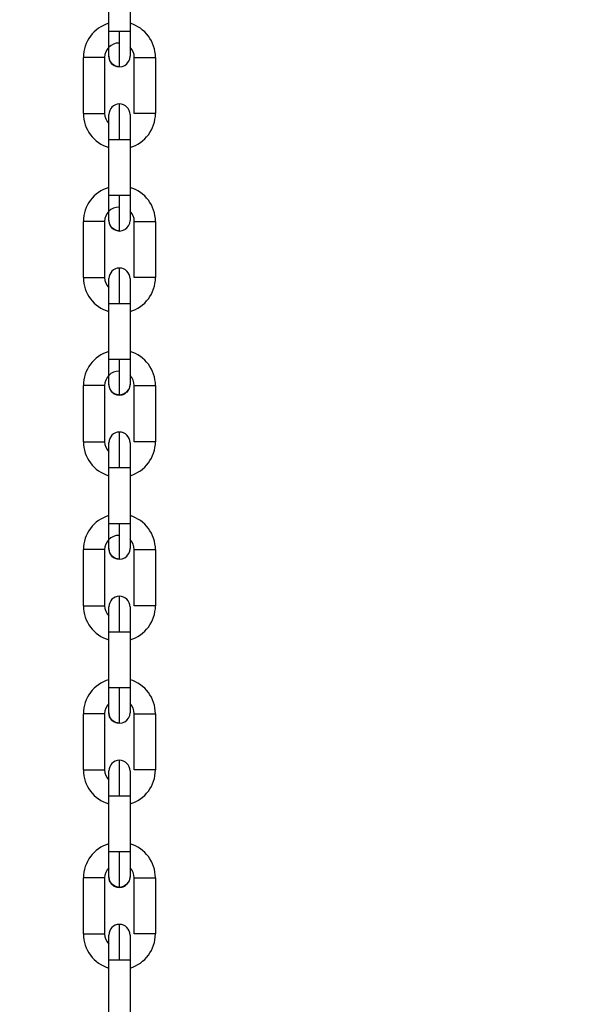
# Model space of a CAD drawing. Header units: inches. Extents: x 170 to 288, y 234 to 248.
# Tile 82 of 192: x 185.929 to 186.066, y 243.261 to 243.505. Entities that reach past the tile are written whole.
import ezdxf

# ---------------------------------------------------------------- set-up
doc = ezdxf.new("R2010")
doc.units = ezdxf.units.IN
doc.header["$LTSCALE"] = 0.25
doc.header["$MEASUREMENT"] = 0
doc.layers.add('ANNOTATIONS', color=1, linetype='Continuous')
doc.layers.add('SLIM E GUIDE MOTOR LH', color=7, linetype='Continuous')
doc.styles.add('ARIAL', font='arial.ttf', dxfattribs={"height": 0.09375})
doc.dimstyles.new('STANDARD$0', dxfattribs={"dimtxt": 0.09375, "dimasz": 0.09375, "dimexe": 0.03125, "dimexo": 0.046875, "dimgap": 0.09, "dimtad": 0, "dimtih": 1, "dimtoh": 1, "dimdec": 4, "dimzin": 0, "dimdsep": 46, "dimtxsty": 'ARIAL', "dimcen": 0.09, "dimadec": 0, "dimazin": 0, "dimtfac": 1, "dimtdec": 4, "dimtofl": 0, "dimtmove": 0, "dimatfit": 1, "dimfxl": 1, "dimtolj": 1, "dimtzin": 0, "dimarcsym": 0})

# ---------------------------------------------------------------- blocks, each defined once
blk = doc.blocks.new('*D11')
at = {"layer": 'ANNOTATIONS', "color": 0, "lineweight": -2, "transparency": 16777216}
for p, q in [((185.6191465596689, 244.1437778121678), (187.0176164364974, 244.1437778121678)), ((186.9863664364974, 244.0500278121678), (186.9863664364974, 242.3590412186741)), ((186.9863664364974, 240.2331944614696), (186.9863664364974, 241.9241810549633)), ((185.7089299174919, 240.1394444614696), (187.0176164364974, 240.1394444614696))]:
    blk.add_line(p, q, dxfattribs=at)
at = {"layer": 'ANNOTATIONS', "color": 0, "transparency": 16777216}
for points in [[(186.9707414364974, 244.0500278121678), (187.0019914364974, 244.0500278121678), (186.9863664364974, 244.1437778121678)], [(186.9707414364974, 240.2331944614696), (187.0019914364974, 240.2331944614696), (186.9863664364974, 240.1394444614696)]]:
    blk.add_solid(points, dxfattribs=at)
at = {"layer": 'defpoints', "color": 0, "transparency": 16777216}
for p in [(185.5722715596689, 244.1437778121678), (186.9863664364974, 244.1437778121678), (185.6620549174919, 240.1394444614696)]:
    blk.add_point(p, dxfattribs=at)
at = {"layer": 'ANNOTATIONS', "color": 0, "transparency": 16777216, "insert": (186.9863664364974, 242.1416111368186), "char_height": 0.09375, "attachment_point": 5, "style": 'ARIAL'}
blk.add_mtext('\\A1;OPENING \\PHEIGHT', dxfattribs=at)

msp = doc.modelspace()

# ---------------------------------------------------------------- linework, layer by layer
at = {"layer": 'SLIM E GUIDE MOTOR LH'}
for p, q in [((185.951588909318, 243.5018864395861), (185.9515892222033, 243.5157972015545)), ((185.9568384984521, 243.5157971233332), (185.9568382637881, 243.5018863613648)), ((185.945289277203, 243.4815557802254), (185.9452895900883, 243.4954665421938)), ((185.9505389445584, 243.4954664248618), (185.9505386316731, 243.4815556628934)), ((185.9578876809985, 243.4815555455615), (185.9578879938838, 243.4954663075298)), ((185.9631373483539, 243.4954661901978), (185.9631370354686, 243.4815554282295)), ((185.9515880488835, 243.4612250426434), (185.9515883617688, 243.4751358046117)), ((185.9515883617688, 243.4751358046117), (185.9542129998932, 243.4751358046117)), ((185.9568377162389, 243.4751356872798), (185.9568374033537, 243.4612249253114)), ((185.9542127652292, 243.4612250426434), (185.9515880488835, 243.4612250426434)), ((185.9452884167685, 243.4408943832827), (185.9452887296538, 243.454805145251)), ((185.9505380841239, 243.4548050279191), (185.9505377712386, 243.4408942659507)), ((185.9578868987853, 243.4408941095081), (185.9578871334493, 243.4548048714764)), ((185.9631364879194, 243.4548047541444), (185.9631362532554, 243.4408939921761)), ((185.9515872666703, 243.4205636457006), (185.9515875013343, 243.434474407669)), ((185.9568368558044, 243.434474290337), (185.9568366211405, 243.4205635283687)), ((185.9452876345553, 243.4002329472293), (185.9452878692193, 243.4141437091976)), ((185.9505372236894, 243.4141436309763), (185.9505369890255, 243.400232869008)), ((185.9578860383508, 243.4002327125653), (185.9578863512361, 243.4141434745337)), ((185.9631357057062, 243.4141433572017), (185.963135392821, 243.4002325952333)), ((185.9515864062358, 243.3799022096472), (185.9515867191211, 243.3938129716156)), ((185.9568360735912, 243.3938128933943), (185.956835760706, 243.3799021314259)), ((185.9452867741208, 243.3595715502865), (185.9452870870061, 243.3734823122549)), ((185.9505364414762, 243.3734821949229), (185.950536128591, 243.3595714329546)), ((185.9578851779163, 243.3595712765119), (185.9578854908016, 243.3734820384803)), ((185.9631348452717, 243.373481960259), (185.9631345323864, 243.3595711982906)), ((185.9515856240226, 243.3392408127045), (185.9515858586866, 243.3531515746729)), ((185.9515858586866, 243.3531515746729), (185.9542105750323, 243.3531515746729)), ((185.9568352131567, 243.3531514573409), (185.9568349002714, 243.3392406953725)), ((185.954210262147, 243.3392408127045), (185.9515856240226, 243.3392408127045)), ((185.9452859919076, 243.3189101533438), (185.9452862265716, 243.3328209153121)), ((185.9505355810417, 243.3328207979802), (185.9505352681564, 243.3189100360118)), ((185.9578843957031, 243.3189098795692), (185.9578846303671, 243.3328206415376)), ((185.9631339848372, 243.3328205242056), (185.9631337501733, 243.3189097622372)), ((185.9515851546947, 243.3163925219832), (185.9515851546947, 243.3186580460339)), ((185.9515847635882, 243.2985794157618), (185.9515850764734, 243.3124901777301)), ((185.9568343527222, 243.3124900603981), (185.9568341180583, 243.2985792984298)), ((185.9452851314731, 243.2782487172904), (185.9452854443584, 243.2921594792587)), ((185.9505347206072, 243.2921594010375), (185.9505344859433, 243.2782486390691)), ((185.9578835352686, 243.2782484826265), (185.9578838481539, 243.2921592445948)), ((185.963133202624, 243.2921591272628), (185.9631328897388, 243.2782483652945)), ((185.9515839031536, 243.2579179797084), (185.9515842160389, 243.2718287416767)), ((185.956833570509, 243.2718286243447), (185.9568332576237, 243.2579178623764))]:
    msp.add_line(p, q, dxfattribs=at)
at = {"layer": 'SLIM E GUIDE MOTOR LH', "flags": 128}
for points in [[(185.9515887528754, 243.495718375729), (185.9515887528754, 243.4961879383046), (185.9515888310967, 243.4967579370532), (185.9515888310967, 243.4995260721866), (185.951588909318, 243.500683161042), (185.951588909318, 243.5018864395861)], [(185.9542135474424, 243.5018864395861), (185.9532091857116, 243.5018864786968), (185.9517886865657, 243.5018864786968), (185.951588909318, 243.5018864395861)], [(185.9542133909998, 243.4930936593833), (185.9542133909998, 243.4945755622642), (185.9542134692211, 243.4956690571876), (185.9542134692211, 243.4970014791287), (185.9542135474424, 243.4985216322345), (185.9542135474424, 243.5018864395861)], [(185.9568382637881, 243.5018863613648), (185.9566384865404, 243.5018863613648), (185.9560695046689, 243.5018864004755), (185.9552179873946, 243.5018864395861), (185.9542135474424, 243.5018864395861)], [(185.9568382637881, 243.5018863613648), (185.9568382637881, 243.5006830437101), (185.9568381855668, 243.4995259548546), (185.9568381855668, 243.4975248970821), (185.9568381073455, 243.4967578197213), (185.9568381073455, 243.4957182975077)], [(185.9505389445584, 243.4954664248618), (185.9503390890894, 243.4954664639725), (185.9497701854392, 243.4954665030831), (185.9489186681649, 243.4954665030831), (185.9479142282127, 243.4954665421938), (185.9452895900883, 243.4954665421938)], [(185.9542133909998, 243.4930936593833), (185.9532089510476, 243.4932934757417), (185.9523575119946, 243.4938624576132), (185.9517885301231, 243.4947139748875), (185.9515887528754, 243.495718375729)], [(185.9578879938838, 243.4954663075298), (185.9595082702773, 243.4954663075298), (185.9605126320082, 243.4954662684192), (185.9615170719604, 243.4954662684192), (185.9623685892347, 243.4954662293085), (185.9629375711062, 243.4954661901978), (185.9631373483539, 243.4954661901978)], [(185.9542129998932, 243.4751358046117), (185.9542130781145, 243.4768511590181), (185.9542130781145, 243.4785005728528), (185.9542131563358, 243.4800207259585), (185.9542131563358, 243.4824465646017), (185.9542132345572, 243.483259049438), (185.9542132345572, 243.48392831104)], [(185.945289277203, 243.4815557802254), (185.9479139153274, 243.4815557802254), (185.9489183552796, 243.4815557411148), (185.9497698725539, 243.4815557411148), (185.9503388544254, 243.4815557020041), (185.9505386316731, 243.4815556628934)], [(185.9515883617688, 243.4751358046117), (185.9515883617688, 243.4763391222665), (185.9515884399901, 243.4774961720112), (185.9515884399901, 243.4808341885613), (185.9515885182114, 243.4811851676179)], [(185.9515884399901, 243.4808341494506), (185.9515885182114, 243.4811851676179), (185.9515885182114, 243.4813036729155)], [(185.9568377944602, 243.4813035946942), (185.9568377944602, 243.4785624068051), (185.9568377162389, 243.4774960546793), (185.9568377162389, 243.4751356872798)], [(185.9631370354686, 243.4815554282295), (185.9629372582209, 243.4815554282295), (185.9623682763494, 243.4815554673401), (185.9615167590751, 243.4815555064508), (185.9605123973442, 243.4815555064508), (185.959507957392, 243.4815555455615), (185.9578876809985, 243.4815555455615)], [(185.9542129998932, 243.4751358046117), (185.9552174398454, 243.4751357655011), (185.9560689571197, 243.4751357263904), (185.9566379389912, 243.4751357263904), (185.9568377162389, 243.4751356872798)], [(185.9515879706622, 243.4550569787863), (185.9515879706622, 243.4577982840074), (185.9515880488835, 243.4588646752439), (185.9515880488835, 243.4612250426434)], [(185.9542125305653, 243.4524322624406), (185.9542126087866, 243.4526012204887), (185.9542126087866, 243.4550076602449), (185.9542126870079, 243.456340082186), (185.9542126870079, 243.4595096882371), (185.9542127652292, 243.4612250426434)], [(185.9568374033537, 243.4612249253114), (185.9566376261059, 243.4612249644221), (185.9560686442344, 243.4612249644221), (185.9552172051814, 243.4612250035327), (185.9542127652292, 243.4612250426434)], [(185.9568374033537, 243.4612249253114), (185.9568374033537, 243.4588645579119), (185.9568373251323, 243.4577981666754), (185.9568373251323, 243.4550568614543)], [(185.9505380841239, 243.4548050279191), (185.9503383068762, 243.4548050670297), (185.9497693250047, 243.4548050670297), (185.9489178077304, 243.4548051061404), (185.9479133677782, 243.4548051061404), (185.9469090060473, 243.454805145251), (185.9452887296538, 243.454805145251)], [(185.9542125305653, 243.4524322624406), (185.9532081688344, 243.4526320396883), (185.9523566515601, 243.4532010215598), (185.9517877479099, 243.4540525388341), (185.9515879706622, 243.4550569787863)], [(185.9578871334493, 243.4548048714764), (185.958086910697, 243.4548048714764), (185.9586558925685, 243.4548049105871), (185.9595074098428, 243.4548048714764), (185.960511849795, 243.4548048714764), (185.9615162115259, 243.4548048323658), (185.9623677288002, 243.4548048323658), (185.9629367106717, 243.4548047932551), (185.9631364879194, 243.4548047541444)], [(185.95421221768, 243.4344743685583), (185.95421221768, 243.4361897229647), (185.9542122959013, 243.43783917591), (185.9542122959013, 243.4406916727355), (185.9542123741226, 243.4417851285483), (185.9542123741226, 243.4432669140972)], [(185.9452884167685, 243.4408943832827), (185.946908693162, 243.4408943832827), (185.9479131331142, 243.440894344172), (185.9489175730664, 243.440894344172), (185.9497690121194, 243.4408943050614), (185.9503379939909, 243.4408943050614), (185.9505377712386, 243.4408942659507)], [(185.9515875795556, 243.4383767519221), (185.9515876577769, 243.4388356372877), (185.9515876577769, 243.4406422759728)], [(185.9568370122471, 243.4406421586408), (185.9568370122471, 243.4396026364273), (185.9568369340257, 243.4388355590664), (185.9568369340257, 243.4356774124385)], [(185.9631362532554, 243.4408939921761), (185.9629363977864, 243.4408940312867), (185.9623674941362, 243.4408940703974), (185.9615159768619, 243.4408940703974), (185.9605115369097, 243.4408941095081), (185.9595070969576, 243.4408941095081), (185.9586556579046, 243.4408941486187), (185.958086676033, 243.4408941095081), (185.9578868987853, 243.4408941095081)], [(185.9515875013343, 243.434474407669), (185.9515875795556, 243.4356776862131), (185.9515875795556, 243.4379010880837), (185.9515876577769, 243.4388357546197)], [(185.9515875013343, 243.434474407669), (185.9532077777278, 243.434474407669), (185.95421221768, 243.4344743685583)], [(185.95421221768, 243.4344743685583), (185.9552166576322, 243.4344743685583), (185.9560680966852, 243.4344743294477), (185.9566370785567, 243.434474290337), (185.9568368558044, 243.434474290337)], [(185.9568369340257, 243.4356776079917), (185.9568368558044, 243.434474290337)], [(185.9515871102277, 243.4143955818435), (185.9515871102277, 243.4154351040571), (185.951587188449, 243.416202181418), (185.951587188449, 243.4193603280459), (185.9515872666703, 243.4205636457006)], [(185.9542119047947, 243.42056360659), (185.9532074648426, 243.4205636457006), (185.9515872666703, 243.4205636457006)], [(185.9542117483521, 243.4117708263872), (185.9542117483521, 243.4132527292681), (185.9542118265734, 243.4143462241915), (185.9542118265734, 243.4171987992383), (185.9542119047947, 243.4188482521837), (185.9542119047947, 243.42056360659)], [(185.9568366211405, 243.4205635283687), (185.9566367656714, 243.4205635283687), (185.9560678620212, 243.4205635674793), (185.9552163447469, 243.42056360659), (185.9542119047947, 243.42056360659)], [(185.9568366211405, 243.4205635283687), (185.9568365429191, 243.4193602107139), (185.9568365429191, 243.4171367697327), (185.9568364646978, 243.416202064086), (185.9568364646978, 243.4143954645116)], [(185.9505372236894, 243.4141436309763), (185.9503374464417, 243.4141436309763), (185.9497684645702, 243.414143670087), (185.9489170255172, 243.414143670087), (185.947912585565, 243.4141437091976), (185.9469081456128, 243.4141437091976), (185.9460566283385, 243.4141437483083), (185.9454877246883, 243.4141437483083), (185.9452878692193, 243.4141437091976)], [(185.9542117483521, 243.4117708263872), (185.9532073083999, 243.4119706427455), (185.9523558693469, 243.412539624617), (185.9517868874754, 243.4133911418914), (185.9515871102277, 243.4143955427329)], [(185.9568364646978, 243.4143954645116), (185.9566366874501, 243.4133910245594), (185.9560677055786, 243.4125395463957), (185.9552161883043, 243.4119706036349), (185.9542117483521, 243.4117708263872)], [(185.9578863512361, 243.4141434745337), (185.9595065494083, 243.4141434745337), (185.9605109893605, 243.414143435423), (185.9615154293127, 243.414143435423), (185.962366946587, 243.4141433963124), (185.9629358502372, 243.4141433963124), (185.9631357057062, 243.4141433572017)], [(185.9542113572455, 243.3938129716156), (185.9542114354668, 243.3955283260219), (185.9542114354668, 243.3986978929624), (185.9542115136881, 243.4000302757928), (185.9542115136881, 243.4026054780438)], [(185.9452876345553, 243.4002329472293), (185.945487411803, 243.4002329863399), (185.9469078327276, 243.4002329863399), (185.9489167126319, 243.4002329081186), (185.9497682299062, 243.4002329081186), (185.9503371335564, 243.400232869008), (185.9505369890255, 243.400232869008)], [(185.963135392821, 243.4002325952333), (185.9629356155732, 243.400232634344), (185.9623666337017, 243.400232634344), (185.9615151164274, 243.4002326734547), (185.9605106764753, 243.4002326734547), (185.9595063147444, 243.4002327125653), (185.9578860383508, 243.4002327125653)], [(185.9515867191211, 243.3938129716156), (185.9515867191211, 243.3961733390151), (185.9515867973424, 243.397239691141), (185.9515867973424, 243.3999808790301)], [(185.9568361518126, 243.3999807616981), (185.9568361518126, 243.397239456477), (185.9568360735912, 243.3961730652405)], [(185.9568361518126, 243.397239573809), (185.9568360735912, 243.3961732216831), (185.9568360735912, 243.3938128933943)], [(185.9515867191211, 243.3938129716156), (185.9517864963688, 243.3938130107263), (185.9523554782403, 243.3938130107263), (185.9532069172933, 243.3938129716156), (185.9542113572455, 243.3938129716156)], [(185.9542113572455, 243.3938129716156), (185.9552157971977, 243.3938129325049), (185.956067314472, 243.3938129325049), (185.9566362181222, 243.3938128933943), (185.9568360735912, 243.3938128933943)], [(185.9515863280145, 243.3737341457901), (185.9515863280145, 243.3775418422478), (185.9515864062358, 243.3786988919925), (185.9515864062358, 243.3799022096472)], [(185.9542111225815, 243.3799022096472), (185.9532066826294, 243.3799022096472), (185.952355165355, 243.3799022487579), (185.9517861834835, 243.3799022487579), (185.9515864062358, 243.3799022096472)], [(185.9542108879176, 243.3711094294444), (185.9542108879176, 243.3717787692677), (185.9542109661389, 243.3725913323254), (185.9542109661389, 243.3750172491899), (185.9542110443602, 243.3765374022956), (185.9542110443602, 243.378186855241), (185.9542111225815, 243.3799022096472)], [(185.956835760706, 243.3799021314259), (185.9566359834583, 243.3799021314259), (185.9560670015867, 243.3799021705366), (185.9552154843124, 243.3799021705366), (185.9542111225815, 243.3799022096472)], [(185.956835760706, 243.3799021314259), (185.956835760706, 243.3786988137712), (185.9568356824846, 243.3775417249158), (185.9568356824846, 243.3747735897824), (185.9568356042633, 243.3742035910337), (185.9568356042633, 243.3737340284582)], [(185.9505364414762, 243.3734821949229), (185.9503365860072, 243.3734822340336), (185.949767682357, 243.3734822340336), (185.9489161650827, 243.3734822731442), (185.9479117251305, 243.3734823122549), (185.9452870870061, 243.3734823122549)], [(185.9542108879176, 243.3711094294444), (185.9532065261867, 243.3713092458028), (185.9523550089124, 243.3718782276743), (185.9517860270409, 243.3727297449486), (185.9515863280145, 243.3737341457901)], [(185.9578854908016, 243.3734820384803), (185.9580852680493, 243.3734820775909), (185.9595057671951, 243.3734820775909), (185.9605102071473, 243.3734820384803), (185.9615145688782, 243.3734819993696), (185.9623660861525, 243.3734819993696), (185.962935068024, 243.373481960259), (185.9631348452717, 243.373481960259)], [(185.9542105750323, 243.3531515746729), (185.9542105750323, 243.3565163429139), (185.9542106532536, 243.358036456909), (185.9542106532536, 243.3604623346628), (185.9542107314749, 243.3612748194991), (185.9542107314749, 243.3619440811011)], [(185.9452867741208, 243.3595715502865), (185.9479114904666, 243.3595715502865), (185.9489158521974, 243.3595715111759), (185.9497673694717, 243.3595714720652), (185.9503363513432, 243.3595714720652), (185.950536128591, 243.3595714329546)], [(185.9515858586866, 243.3531515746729), (185.9515858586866, 243.3543548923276), (185.9515859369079, 243.3555119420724), (185.9515859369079, 243.3582799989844), (185.9515860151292, 243.3588499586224)], [(185.9515859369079, 243.3582799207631), (185.9515860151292, 243.3588499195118), (185.9515860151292, 243.3593194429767)], [(185.9568353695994, 243.3593193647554), (185.9568353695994, 243.359200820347), (185.956835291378, 243.3588498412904), (185.956835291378, 243.3555118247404), (185.9568352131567, 243.3543547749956), (185.9568352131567, 243.3531514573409)], [(185.9631345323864, 243.3595711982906), (185.9629347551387, 243.3595711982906), (185.9623657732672, 243.3595712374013), (185.9615143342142, 243.3595712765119), (185.9605098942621, 243.3595712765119), (185.9595054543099, 243.3595713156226), (185.9580850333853, 243.3595713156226), (185.9578851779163, 243.3595712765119)], [(185.9542105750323, 243.3531515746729), (185.9552149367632, 243.3531515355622), (185.9560664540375, 243.3531514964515), (185.956635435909, 243.3531514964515), (185.9568352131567, 243.3531514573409)], [(185.95158546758, 243.3330727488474), (185.95158546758, 243.3348793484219), (185.9515855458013, 243.3358140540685), (185.9515855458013, 243.3380374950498), (185.9515856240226, 243.3392408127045)], [(185.9542101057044, 243.3304480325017), (185.9542101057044, 243.333023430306), (185.9542101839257, 243.3343558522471), (185.9542101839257, 243.3375254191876), (185.954210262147, 243.3392408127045)], [(185.9568349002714, 243.3392406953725), (185.9566351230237, 243.3392407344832), (185.9560661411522, 243.3392407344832), (185.9552147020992, 243.3392407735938), (185.954210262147, 243.3392408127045)], [(185.9568349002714, 243.3392406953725), (185.9568349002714, 243.336880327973), (185.9568348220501, 243.3358139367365), (185.9568348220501, 243.3330726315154)], [(185.9505355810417, 243.3328207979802), (185.950335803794, 243.3328207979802), (185.9497668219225, 243.3328208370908), (185.9489153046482, 243.3328208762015), (185.9479109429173, 243.3328208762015), (185.9469065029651, 243.3328209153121), (185.9452862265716, 243.3328209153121)], [(185.9542101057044, 243.330447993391), (185.9532056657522, 243.3306478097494), (185.9523541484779, 243.3312167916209), (185.9517852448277, 243.3320683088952), (185.95158546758, 243.3330727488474)], [(185.9578846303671, 243.3328206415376), (185.9605093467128, 243.3328206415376), (185.961513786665, 243.3328206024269), (185.962365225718, 243.3328205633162), (185.9629342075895, 243.3328205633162), (185.9631339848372, 243.3328205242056)], [(185.9542097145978, 243.3124901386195), (185.9542097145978, 243.3142054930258), (185.9542097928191, 243.3158549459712), (185.9542097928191, 243.3173750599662), (185.9542098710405, 243.3187074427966), (185.9542098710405, 243.3212826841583)], [(185.9452859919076, 243.3189101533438), (185.9469061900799, 243.3189101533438), (185.9479106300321, 243.3189101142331), (185.9489150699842, 243.3189101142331), (185.9497665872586, 243.3189100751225), (185.9503354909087, 243.3189100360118), (185.9505352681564, 243.3189100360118)], [(185.9568345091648, 243.318657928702), (185.9568345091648, 243.3168514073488), (185.9568344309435, 243.3159167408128), (185.9568344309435, 243.3136933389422), (185.9568343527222, 243.3124900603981)], [(185.9631337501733, 243.3189097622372), (185.9629339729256, 243.3189098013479), (185.962364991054, 243.3189098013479), (185.9615134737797, 243.3189098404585), (185.9605090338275, 243.3189098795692), (185.9578843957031, 243.3189098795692)], [(185.9515850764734, 243.3124901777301), (185.9515850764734, 243.3159168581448), (185.9515851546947, 243.3168515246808)], [(185.9515850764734, 243.3124901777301), (185.9532052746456, 243.3124901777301), (185.9542097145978, 243.3124901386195)], [(185.9542097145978, 243.3124901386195), (185.95521415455, 243.3124901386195), (185.9560656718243, 243.3124900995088), (185.9566345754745, 243.3124900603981), (185.9568343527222, 243.3124900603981)], [(185.9515846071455, 243.292411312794), (185.9515846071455, 243.2928808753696), (185.9515846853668, 243.2934508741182), (185.9515846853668, 243.2962190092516), (185.9515847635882, 243.297376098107), (185.9515847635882, 243.2985794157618)], [(185.9542094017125, 243.2985793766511), (185.9532050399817, 243.2985794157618), (185.9515847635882, 243.2985794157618)], [(185.9542092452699, 243.2897865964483), (185.9542092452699, 243.2912684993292), (185.9542093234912, 243.2923619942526), (185.9542093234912, 243.2952145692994), (185.9542094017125, 243.2968640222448), (185.9542094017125, 243.2985793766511)], [(185.9568341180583, 243.2985792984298), (185.9566343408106, 243.2985792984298), (185.956065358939, 243.2985793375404), (185.9552138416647, 243.2985793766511), (185.9542094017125, 243.2985793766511)], [(185.9568341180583, 243.2985792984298), (185.9568340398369, 243.2973759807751), (185.9568340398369, 243.2942178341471), (185.9568339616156, 243.2934507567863), (185.9568339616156, 243.2924112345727)], [(185.9505347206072, 243.2921594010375), (185.9503349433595, 243.2921594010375), (185.9497660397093, 243.2921594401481), (185.948914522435, 243.2921594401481), (185.9479100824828, 243.2921594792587), (185.9469056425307, 243.2921594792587), (185.9460541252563, 243.2921595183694), (185.9454852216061, 243.2921595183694), (185.9452854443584, 243.2921594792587)], [(185.9542092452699, 243.2897865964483), (185.9532048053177, 243.2899864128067), (185.9523533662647, 243.2905553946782), (185.9517843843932, 243.2914069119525), (185.9515846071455, 243.292411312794)], [(185.9568339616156, 243.2924112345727), (185.9566341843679, 243.2914067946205), (185.9560652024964, 243.2905553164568), (185.9552136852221, 243.289986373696), (185.9542092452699, 243.2897865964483)], [(185.9578838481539, 243.2921592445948), (185.9595041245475, 243.2921592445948), (185.9605084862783, 243.2921592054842), (185.9615129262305, 243.2921592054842), (185.9623644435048, 243.2921591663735), (185.9629334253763, 243.2921591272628), (185.963133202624, 243.2921591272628)], [(185.9542088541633, 243.2718287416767), (185.9542089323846, 243.273544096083), (185.9542089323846, 243.2751935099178), (185.954209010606, 243.2767136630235), (185.954209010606, 243.279951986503), (185.9542090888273, 243.2804523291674), (185.9542090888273, 243.2806212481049)], [(185.9452851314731, 243.2782487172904), (185.9454849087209, 243.2782487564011), (185.9460538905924, 243.2782487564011), (185.9469054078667, 243.2782487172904), (185.9479097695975, 243.2782487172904), (185.9489142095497, 243.2782486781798), (185.949765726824, 243.2782486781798), (185.9503347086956, 243.2782486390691), (185.9505344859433, 243.2782486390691)], [(185.9631328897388, 243.2782483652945), (185.962933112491, 243.2782483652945), (185.9623641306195, 243.2782484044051), (185.9615126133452, 243.2782484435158), (185.9605082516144, 243.2782484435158), (185.9595038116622, 243.2782484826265), (185.9578835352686, 243.2782484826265)], [(185.9515842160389, 243.2718287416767), (185.9515842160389, 243.2730320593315), (185.9515842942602, 243.2741891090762), (185.9515842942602, 243.2778781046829)], [(185.9515842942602, 243.2778781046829), (185.9515843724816, 243.2779966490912)], [(185.9568336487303, 243.2779965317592), (185.9568336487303, 243.2752553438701), (185.956833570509, 243.2741889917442)], [(185.9568336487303, 243.2752552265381), (185.956833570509, 243.2741888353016), (185.956833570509, 243.2718284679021)], [(185.9515842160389, 243.2718287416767), (185.9517839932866, 243.2718287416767), (185.9523529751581, 243.2718287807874), (185.9532044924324, 243.2718287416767), (185.9542088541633, 243.2718287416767)], [(185.9542088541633, 243.2718287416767), (185.9552132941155, 243.2718287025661), (185.9560648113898, 243.2718287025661), (185.9566337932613, 243.2718286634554), (185.956833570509, 243.2718286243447)]]:
    msp.add_lwpolyline(points, dxfattribs=at)
at = {"layer": 'SLIM E GUIDE MOTOR LH'}
for centre, radius, start, end in [((185.9540822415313, 243.4954663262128), 0.00879265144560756, 106.4727034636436, 179.9985925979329), ((185.9543446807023, 243.4954663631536), 0.008792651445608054, 359.9988299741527, 73.52471910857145), ((185.9540822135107, 243.4954663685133), 0.003543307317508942, 89.99882997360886, 179.9988299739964), ((185.9543446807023, 243.4954663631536), 0.00354330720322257, 359.9988299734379, 45.27391868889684), ((185.9542134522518, 243.4957183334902), 0.002624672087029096, 179.9988299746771, 359.9994094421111), ((185.9542131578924, 243.4813036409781), 0.002624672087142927, 359.979854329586, 179.9798341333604), ((185.9540819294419, 243.481555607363), 0.008792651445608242, 179.9988299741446, 253.5247191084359), ((185.9540819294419, 243.481555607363), 0.003543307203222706, 179.9988299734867, 225.2740657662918), ((185.9543443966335, 243.4815556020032), 0.008792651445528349, 286.4729408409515, 359.9988299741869), ((185.9540813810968, 243.4548049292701), 0.00879265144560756, 106.4727034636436, 179.9985925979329), ((185.954343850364, 243.4548049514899), 0.008792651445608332, 359.9988299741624, 73.52471910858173), ((185.9540813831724, 243.4548049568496), 0.003543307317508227, 89.99882997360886, 179.9988299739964), ((185.954343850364, 243.4548049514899), 0.00354330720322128, 359.9988299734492, 45.27391868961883), ((185.9542126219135, 243.4550569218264), 0.002624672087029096, 179.9988299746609, 359.9994094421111), ((185.9542123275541, 243.4406422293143), 0.002624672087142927, 359.979854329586, 179.9798341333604), ((185.9540810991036, 243.4408941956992), 0.008792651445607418, 179.9988299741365, 253.5247190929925), ((185.9540810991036, 243.4408941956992), 0.003543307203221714, 179.9988299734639, 225.2739186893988), ((185.9543435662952, 243.4408941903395), 0.008792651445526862, 286.4729408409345, 359.9988299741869), ((185.9540805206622, 243.4141434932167), 0.00879265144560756, 106.4727034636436, 179.9985925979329), ((185.9543430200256, 243.4141435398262), 0.00879265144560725, 359.9988299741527, 73.52471910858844), ((185.9540805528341, 243.4141435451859), 0.003543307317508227, 89.99882997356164, 179.9988299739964), ((185.9543430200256, 243.4141435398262), 0.003543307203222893, 359.9988299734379, 45.27422797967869), ((185.9542117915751, 243.4143955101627), 0.002624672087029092, 179.9988299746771, 359.9988364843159), ((185.9542114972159, 243.3999808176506), 0.002624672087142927, 359.979854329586, 179.9798341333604), ((185.9540802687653, 243.4002327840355), 0.008792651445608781, 179.9988299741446, 253.5247190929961), ((185.9540802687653, 243.4002327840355), 0.003543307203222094, 179.9988299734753, 225.2739186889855), ((185.9543427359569, 243.4002327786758), 0.008792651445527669, 286.4729408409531, 359.9988299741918), ((185.9540797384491, 243.373482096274), 0.00879265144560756, 106.4727034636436, 179.9985925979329), ((185.9543421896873, 243.3734821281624), 0.00879265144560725, 359.9988299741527, 73.52471910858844), ((185.9540797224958, 243.3734821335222), 0.003543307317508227, 89.99882997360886, 179.9988299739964), ((185.9543421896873, 243.3734821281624), 0.003543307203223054, 359.9988299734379, 45.27424653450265), ((185.9542109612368, 243.373734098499), 0.002624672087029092, 179.9988299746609, 359.9994094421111), ((185.9542106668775, 243.3593194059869), 0.002624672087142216, 359.9798543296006, 179.9798341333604), ((185.954079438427, 243.3595713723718), 0.008792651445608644, 179.9988299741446, 253.5247191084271), ((185.954079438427, 243.3595713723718), 0.003543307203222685, 179.9988299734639, 225.2740896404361), ((185.9543419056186, 243.3595713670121), 0.008792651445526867, 286.4729408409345, 359.9988299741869), ((185.9540788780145, 243.3328206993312), 0.00879265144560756, 106.4727034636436, 179.9985925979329), ((185.9543413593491, 243.3328207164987), 0.00879265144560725, 359.9988299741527, 73.52471910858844), ((185.9540788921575, 243.3328207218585), 0.003543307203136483, 134.7238657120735, 179.9988299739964), ((185.9543413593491, 243.3328207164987), 0.003543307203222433, 359.9988299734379, 45.27421774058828), ((185.9542101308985, 243.3330726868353), 0.002624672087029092, 179.9988299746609, 359.9994094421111), ((185.9542098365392, 243.3186579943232), 0.002624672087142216, 359.979854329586, 179.9798341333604), ((185.9540786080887, 243.3189099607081), 0.00879265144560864, 179.9988299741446, 253.5247191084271), ((185.9540786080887, 243.3189099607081), 0.003543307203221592, 179.9988299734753, 225.2739186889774), ((185.9543410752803, 243.3189099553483), 0.008792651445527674, 286.4729408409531, 359.9988299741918), ((185.9540868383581, 243.2921592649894), 0.00879265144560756, 106.4727034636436, 179.9985925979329), ((185.9543405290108, 243.292159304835), 0.008792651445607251, 359.9988299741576, 73.52471910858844), ((185.9540780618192, 243.2921593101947), 0.003543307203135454, 134.7241327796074, 179.9988299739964), ((185.9543405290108, 243.292159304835), 0.003543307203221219, 359.9988299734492, 45.27391868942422), ((185.9542093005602, 243.2924112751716), 0.002624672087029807, 179.9988299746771, 359.9988364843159), ((185.9542090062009, 243.2779965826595), 0.002624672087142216, 359.979854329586, 179.9798341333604), ((185.9540777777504, 243.2782485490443), 0.008792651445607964, 179.9988299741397, 253.5247191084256), ((185.9540777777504, 243.2782485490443), 0.003543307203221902, 179.9988299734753, 225.2739186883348), ((185.954340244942, 243.2782485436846), 0.00879265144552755, 286.4729408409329, 359.998829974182)]:
    msp.add_arc(centre, radius, start, end, dxfattribs=at)

# ---------------------------------------------------------------- dimensions: what is measured, and where the dimension line sits
at = {"layer": 'ANNOTATIONS'}
dim = msp.add_linear_dim(base=(186.9863664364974, 244.1437778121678), p1=(185.6620549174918, 240.1394444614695), p2=(185.5722715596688, 244.1437778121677), angle=90, text='OPENING \\PHEIGHT', dimstyle='STANDARD$0', dxfattribs=at)
dim.commit()
dim.dimension.update_dxf_attribs({"geometry": '*D11', "text_midpoint": (186.9863664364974, 242.1416111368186)})

doc.saveas('drawing.dxf')
